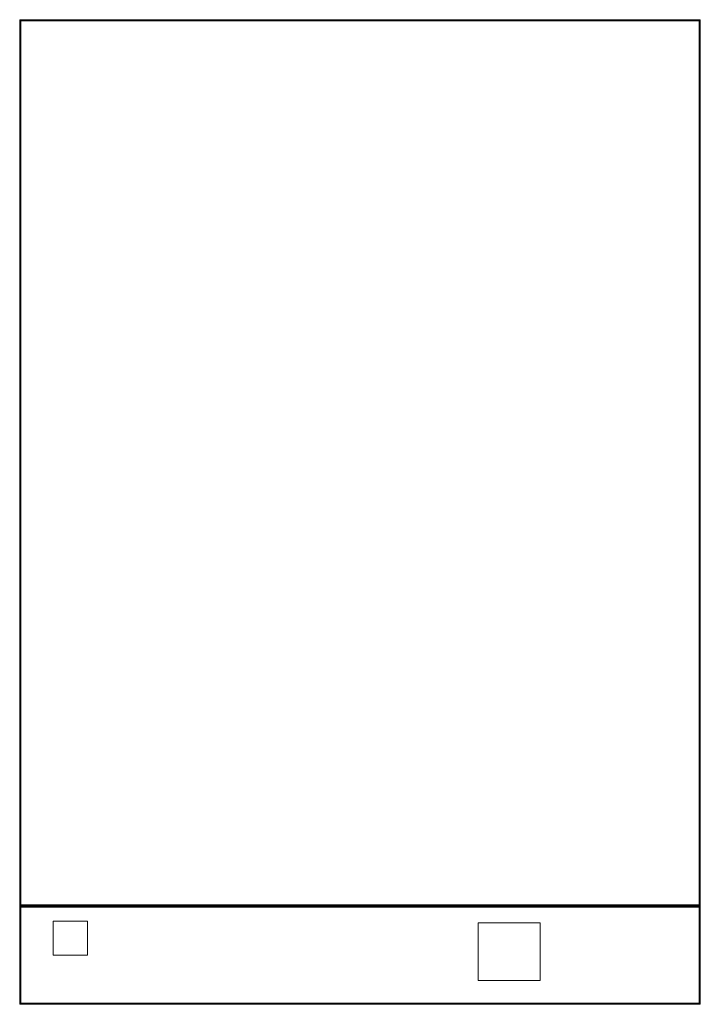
# Model space of a CAD drawing. Header units: millimetres. Extents: x 0 to 2521, y -552 to 867.
# Tile 2 of 4: x 658 to 1256, y 2 to 867. Entities that reach past the tile are written whole.
import ezdxf

# ---------------------------------------------------------------- set-up
doc = ezdxf.new("R2010")
doc.units = ezdxf.units.MM
doc.layers.add('DF480101_dwg', color=8, linetype='Continuous', lineweight=9)

# ---------------------------------------------------------------- blocks, each defined once
blk = doc.blocks.new('DF480101_dwg-300031-Północ')
at = {"color": 18, "lineweight": 9}
for p, q in [((-598.01, 866.48), (-597.97, 866.84)), ((-597.97, 866.84), (-598.01, 866.48)), ((-598.01, 866.48), (-597.97, 866.48)), ((-597.85, 867.12), (-597.97, 866.84)), ((-597.97, 866.84), (-597.85, 867.12)), ((-597.93, 866.83), (-597.97, 866.84)), ((-597.93, 866.84), (-597.97, 866.48)), ((-597.93, 866.84), (-597.97, 866.84)), ((-597.93, 866.83), (-597.97, 866.48)), ((-597.85, 866.48), (-597.97, 866.48)), ((-597.97, 866.48), (-597.97, 161.69)), ((-597.81, 867.12), (-597.93, 866.84)), ((-597.81, 867.1), (-597.93, 866.83)), ((-597.81, 866.84), (-597.93, 866.84)), ((-597.81, 866.79), (-597.93, 866.83)), ((-597.65, 867.32), (-597.85, 867.12)), ((-597.85, 867.12), (-597.65, 867.32)), ((-597.81, 867.1), (-597.85, 867.12)), ((-597.81, 867.12), (-597.85, 867.12)), ((-597.81, 866.84), (-597.85, 866.48)), ((-597.81, 866.79), (-597.85, 866.48)), ((-597.65, 866.48), (-597.85, 866.48)), ((-597.85, 866.48), (-597.85, 161.69)), ((-597.62, 867.32), (-597.81, 867.12)), ((-597.62, 867.29), (-597.81, 867.1)), ((-597.71, 867.12), (-597.81, 866.84)), ((-597.71, 867.12), (-597.81, 867.12)), ((-597.71, 867.02), (-597.81, 867.1)), ((-597.71, 867.02), (-597.81, 866.79)), ((-597.62, 866.84), (-597.81, 866.84)), ((-597.62, 866.71), (-597.81, 866.79)), ((-597.54, 867.32), (-597.71, 867.12)), ((-597.54, 867.19), (-597.71, 867.02)), ((-597.54, 867.12), (-597.71, 867.12)), ((-597.54, 866.89), (-597.71, 867.02)), ((-597.37, 867.44), (-597.65, 867.32)), ((-597.65, 867.32), (-597.37, 867.44)), ((-597.62, 867.29), (-597.65, 867.32)), ((-597.62, 867.32), (-597.65, 867.32)), ((-597.62, 866.84), (-597.65, 866.48)), ((-597.62, 866.71), (-597.65, 866.48)), ((-597.37, 866.48), (-597.65, 866.48)), ((-597.65, 866.48), (-597.65, 161.69)), ((-597.62, 867.32), (-597.35, 867.44)), ((-597.37, 867.44), (-597.62, 867.32)), ((-597.35, 867.4), (-597.62, 867.29)), ((-597.54, 867.32), (-597.62, 867.32)), ((-597.54, 867.19), (-597.62, 867.29)), ((-597.54, 867.12), (-597.62, 866.84)), ((-597.54, 866.89), (-597.62, 866.71)), ((-597.35, 866.84), (-597.62, 866.84)), ((-597.62, 866.71), (-597.35, 866.61)), ((-597.37, 866.48), (-597.62, 866.71)), ((-597.54, 867.32), (-597.31, 867.44)), ((-597.35, 867.44), (-597.54, 867.32)), ((-597.42, 867.32), (-597.54, 867.12)), ((-597.42, 867.32), (-597.54, 867.32)), ((-597.31, 867.29), (-597.54, 867.19)), ((-597.42, 867.02), (-597.54, 867.19)), ((-597.31, 867.12), (-597.54, 867.12)), ((-597.42, 867.02), (-597.54, 866.89)), ((-597.54, 866.89), (-597.31, 866.71)), ((-597.35, 866.61), (-597.54, 866.89)), ((-597.42, 867.32), (-597.24, 867.44)), ((-597.31, 867.44), (-597.42, 867.32)), ((-597.24, 867.32), (-597.42, 867.32)), ((-597.24, 867.1), (-597.42, 867.02)), ((-597.42, 867.02), (-597.24, 866.79)), ((-597.31, 866.71), (-597.42, 867.02)), ((-597.01, 867.48), (-597.37, 867.44)), ((-597.01, 867.48), (-597.37, 867.44)), ((-597.35, 867.4), (-597.37, 867.44)), ((-597.35, 866.84), (-597.37, 866.48)), ((-597.01, 866.48), (-597.37, 866.48)), ((-597.37, 866.48), (-597.37, 161.69)), ((-597.01, 867.44), (-597.35, 867.4)), ((-597.31, 867.29), (-597.35, 867.4)), ((-597.31, 867.12), (-597.35, 866.84)), ((-597.01, 866.84), (-597.35, 866.84)), ((-597.01, 867.32), (-597.31, 867.29)), ((-597.24, 867.32), (-597.31, 867.12)), ((-597.24, 867.1), (-597.31, 867.29)), ((-597.01, 867.12), (-597.31, 867.12)), ((-597.24, 867.32), (-597.14, 867.44)), ((-597.24, 867.44), (-597.24, 867.32)), ((-597.01, 867.32), (-597.24, 867.32)), ((-597.01, 867.12), (-597.24, 867.1)), ((-597.24, 867.1), (-597.14, 866.83)), ((-597.24, 866.79), (-597.24, 867.1)), ((-597.01, 867.32), (-597.14, 867.44)), ((-597.01, 867.12), (-597.14, 866.83)), ((-597.01, 867.48), (-597.01, 867.44)), ((-1.01, 867.44), (-597.01, 867.44)), ((-597.01, 867.44), (-597.01, 867.32)), ((-597.01, 867.32), (-597.01, 867.12)), ((-1.01, 867.32), (-597.01, 867.32)), ((-597.01, 867.12), (-597.01, 866.84)), ((-1.01, 867.12), (-597.01, 867.12)), ((-597.01, 866.84), (-597.01, 866.48)), ((-1.01, 866.84), (-597.01, 866.84)), ((-597.01, 866.48), (-1.01, 866.48)), ((-597.01, 161.69), (-597.01, 866.48)), ((-0.65, 867.44), (-1.01, 867.48)), ((-1.01, 867.48), (-0.65, 867.44)), ((-1.01, 867.48), (-1.01, 867.44)), ((-1.01, 867.32), (-1.01, 867.44)), ((-0.66, 867.4), (-1.01, 867.44)), ((-0.65, 867.4), (-1.01, 867.44)), ((-1.01, 867.12), (-1.01, 867.32)), ((-0.7, 867.29), (-1.01, 867.32)), ((-0.65, 867.29), (-1.01, 867.32)), ((-1.01, 866.84), (-1.01, 867.12)), ((-0.78, 867.1), (-1.01, 867.12)), ((-0.65, 867.1), (-1.01, 867.12)), ((-1.01, 866.84), (-0.78, 867.1)), ((-1.01, 866.48), (-1.01, 866.84)), ((-0.65, 866.83), (-1.01, 866.84)), ((-0.65, 866.48), (-1.01, 866.48)), ((-1.01, 866.48), (-1.01, 161.69)), ((-0.78, 867.1), (-0.88, 866.83)), ((-0.88, 866.83), (-0.6, 867.02)), ((-0.78, 867.1), (-0.7, 867.29)), ((-0.6, 867.02), (-0.78, 867.1)), ((-0.6, 867.02), (-0.78, 866.79)), ((-0.78, 866.79), (-0.47, 866.89)), ((-0.7, 867.29), (-0.66, 867.4)), ((-0.47, 867.19), (-0.7, 867.29)), ((-0.47, 866.89), (-0.7, 866.71)), ((-0.7, 866.71), (-0.39, 866.71)), ((-0.66, 867.4), (-0.65, 867.44)), ((-0.39, 867.29), (-0.66, 867.4)), ((-0.39, 866.71), (-0.66, 866.61)), ((-0.37, 866.48), (-0.66, 866.61)), ((-0.37, 867.32), (-0.65, 867.44)), ((-0.65, 867.44), (-0.37, 867.32)), ((-0.65, 867.4), (-0.65, 867.44)), ((-0.65, 867.29), (-0.65, 867.4)), ((-0.37, 867.29), (-0.65, 867.4)), ((-0.65, 867.1), (-0.65, 867.29)), ((-0.37, 867.19), (-0.65, 867.29)), ((-0.65, 866.83), (-0.65, 867.1)), ((-0.37, 867.02), (-0.65, 867.1)), ((-0.65, 866.48), (-0.65, 866.83)), ((-0.37, 866.79), (-0.65, 866.83)), ((-0.65, 161.69), (-0.65, 866.48)), ((-0.37, 866.48), (-0.65, 866.48)), ((-0.6, 867.02), (-0.47, 867.19)), ((-0.47, 866.89), (-0.6, 867.02)), ((-0.47, 867.19), (-0.39, 867.29)), ((-0.3, 867.02), (-0.47, 867.19)), ((-0.47, 866.89), (-0.3, 867.02)), ((-0.39, 866.71), (-0.47, 866.89)), ((-0.39, 867.29), (-0.37, 867.32)), ((-0.2, 867.1), (-0.39, 867.29)), ((-0.39, 866.71), (-0.2, 866.79)), ((-0.37, 866.48), (-0.39, 866.71)), ((-0.17, 867.12), (-0.37, 867.32)), ((-0.37, 867.32), (-0.17, 867.12)), ((-0.37, 867.29), (-0.37, 867.32)), ((-0.37, 867.19), (-0.37, 867.29)), ((-0.17, 867.1), (-0.37, 867.29)), ((-0.37, 867.02), (-0.37, 867.19)), ((-0.17, 867.02), (-0.37, 867.19)), ((-0.37, 866.79), (-0.37, 867.02)), ((-0.17, 866.89), (-0.37, 867.02)), ((-0.37, 866.48), (-0.37, 866.79)), ((-0.17, 866.71), (-0.37, 866.79)), ((-0.37, 161.69), (-0.37, 866.48)), ((-0.17, 866.48), (-0.37, 866.48)), ((-0.3, 867.02), (-0.2, 867.1)), ((-0.2, 866.79), (-0.3, 867.02)), ((-0.2, 867.1), (-0.17, 867.12)), ((-0.09, 866.83), (-0.2, 867.1)), ((-0.2, 866.79), (-0.09, 866.83)), ((-0.17, 866.48), (-0.2, 866.79)), ((-0.05, 866.84), (-0.17, 867.12)), ((-0.17, 867.12), (-0.05, 866.84)), ((-0.17, 867.1), (-0.17, 867.12)), ((-0.17, 867.02), (-0.17, 867.1)), ((-0.17, 867.1), (-0.05, 866.83)), ((-0.05, 866.84), (-0.17, 867.1)), ((-0.17, 866.89), (-0.17, 867.02)), ((-0.17, 867.02), (-0.05, 866.79)), ((-0.05, 866.83), (-0.17, 867.02)), ((-0.17, 866.71), (-0.17, 866.89)), ((-0.17, 866.89), (-0.05, 866.71)), ((-0.05, 866.79), (-0.17, 866.89)), ((-0.17, 866.48), (-0.17, 866.71)), ((-0.17, 866.71), (-0.05, 866.61)), ((-0.05, 866.71), (-0.17, 866.71)), ((-0.17, 866.48), (-0.05, 866.61)), ((-0.17, 161.69), (-0.17, 866.48)), ((-0.05, 866.48), (-0.17, 866.48)), ((-0.09, 866.83), (-0.05, 866.84)), ((-0.05, 866.48), (-0.09, 866.83)), ((-0.05, 866.84), (-0.01, 866.48)), ((-0.01, 866.48), (-0.05, 866.84)), ((-0.05, 161.69), (-0.05, 866.48)), ((-0.01, 866.48), (-0.05, 866.48)), ((-597.97, 161.69), (-597.97, 89.65)), ((-597.85, 161.69), (-597.85, 89.65)), ((-597.65, 161.69), (-597.65, 89.65)), ((-597.37, 161.69), (-597.37, 89.65)), ((-597.01, 89.65), (-597.01, 161.69)), ((-1.01, 161.69), (-1.01, 123.09)), ((-0.65, 123.09), (-0.65, 161.69)), ((-0.37, 161.33), (-0.41, 123.49)), ((-0.37, 123.09), (-0.37, 161.69)), ((-0.05, 161.65), (-0.21, 123.29)), ((-0.17, 161.53), (-0.21, 123.29)), ((-0.17, 123.09), (-0.17, 161.69)), ((-0.17, 161.53), (-0.05, 161.65)), ((-0.05, 123.09), (-0.05, 161.69)), ((-0.05, 161.65), (-0.01, 123.09)), ((-0.01, 123.09), (-0.01, 161.69)), ((-0.01, 161.69), (-0.01, 123.09)), ((-0.31, 139.1), (-0.41, 123.49)), ((-0.54, 133.46), (-0.61, 123.69)), ((-1.01, 123.09), (-1.01, 89.65)), ((-0.65, 89.65), (-0.65, 123.09)), ((-0.41, 122.92), (-0.61, 123.05)), ((-0.61, 122.84), (-0.41, 122.92)), ((-0.41, 122.78), (-0.61, 122.84)), ((-0.61, 122.63), (-0.41, 122.78)), ((-0.21, 123.29), (-0.41, 123.49)), ((-0.41, 122.78), (-0.21, 122.93)), ((-0.37, 89.65), (-0.37, 123.09)), ((-0.01, 123.09), (-0.21, 123.29)), ((-0.01, 123.09), (-0.21, 122.97)), ((-0.17, 89.65), (-0.17, 123.09)), ((-0.05, 89.65), (-0.05, 123.09)), ((-0.01, 89.65), (-0.01, 123.09)), ((-0.01, 123.09), (-0.01, 88.65)), ((-0.01, 123.09), (-0.01, 89.65)), ((-0.01, 123.09), (-0.01, 89.29)), ((-597.97, 89.65), (-598.01, 89.65)), ((-598.01, 89.65), (-597.97, 89.29)), ((-598.01, 89.65), (-597.99, 89.29)), ((-598.01, 89.65), (-597.99, 89.29)), ((-598.01, 89.29), (-598.01, 89.01)), ((-598.01, 89.01), (-597.85, 89.01)), ((-598.01, 89.01), (-598.01, 88.81)), ((-597.85, 88.49), (-598.01, 88.81)), ((-598.01, 88.81), (-597.99, 88.65)), ((-598.01, 88.65), (-598.01, 88.81)), ((-598.01, 88.65), (-597.81, 88.8)), ((-598.01, 88.65), (-597.99, 88.65)), ((-597.85, 89.01), (-597.99, 89.29)), ((-597.97, 89.65), (-597.85, 89.65)), ((-597.93, 89.3), (-597.97, 89.65)), ((-597.93, 89.3), (-597.97, 89.29)), ((-597.97, 89.29), (-597.85, 89.01)), ((-597.85, 89.01), (-597.97, 89.29)), ((-597.85, 88.49), (-597.97, 88.61)), ((-597.97, 88.61), (-597.97, 3.17)), ((-597.81, 89.34), (-597.93, 89.3)), ((-597.81, 89.03), (-597.93, 89.3)), ((-597.85, 89.65), (-597.65, 89.65)), ((-597.81, 89.34), (-597.85, 89.65)), ((-597.81, 89.03), (-597.85, 89.01)), ((-597.65, 88.81), (-597.85, 89.01)), ((-597.85, 89.01), (-597.65, 88.81)), ((-597.65, 88.29), (-597.85, 88.49)), ((-597.85, 88.49), (-597.85, 3.17)), ((-597.62, 89.42), (-597.81, 89.34)), ((-597.71, 89.11), (-597.81, 89.34)), ((-597.71, 89.11), (-597.81, 89.03)), ((-597.62, 88.84), (-597.81, 89.03)), ((-597.61, 88.95), (-597.81, 88.8)), ((-597.54, 89.24), (-597.71, 89.11)), ((-597.54, 88.94), (-597.71, 89.11)), ((-597.65, 89.65), (-597.37, 89.65)), ((-597.62, 89.42), (-597.65, 89.65)), ((-597.62, 88.84), (-597.65, 88.81)), ((-597.65, 88.81), (-597.37, 88.69)), ((-597.37, 88.69), (-597.65, 88.81)), ((-597.65, 88.81), (-597.49, 88.49)), ((-597.65, 88.57), (-597.49, 88.34)), ((-597.61, 88.25), (-597.65, 88.57)), ((-597.65, 88.29), (-597.65, 3.17)), ((-597.49, 88.29), (-597.65, 88.29)), ((-597.37, 89.65), (-597.62, 89.42)), ((-597.62, 89.42), (-597.35, 89.52)), ((-597.54, 89.24), (-597.62, 89.42)), ((-597.54, 88.94), (-597.62, 88.84)), ((-597.35, 88.72), (-597.62, 88.84)), ((-597.41, 89.11), (-597.61, 88.95)), ((-597.35, 89.52), (-597.54, 89.24)), ((-597.54, 89.24), (-597.31, 89.42)), ((-597.42, 89.11), (-597.54, 89.24)), ((-597.42, 89.11), (-597.54, 88.94)), ((-597.31, 88.84), (-597.54, 88.94)), ((-597.35, 88.65), (-597.49, 88.49)), ((-597.33, 88.61), (-597.49, 88.49)), ((-597.49, 88.49), (-597.49, 88.29)), ((-0.53, 88.49), (-597.49, 88.49)), ((-597.49, 88.29), (-597.33, 88.01)), ((-0.53, 88.29), (-597.49, 88.29)), ((-597.31, 89.42), (-597.42, 89.11)), ((-597.42, 89.11), (-597.24, 89.34)), ((-597.24, 89.03), (-597.42, 89.11)), ((-597.21, 89.26), (-597.41, 89.11)), ((-597.01, 89.65), (-597.37, 89.65)), ((-597.35, 88.72), (-597.37, 88.69)), ((-597.01, 88.65), (-597.37, 88.69)), ((-597.01, 88.65), (-597.37, 88.69)), ((-597.01, 87.65), (-597.37, 88.01)), ((-597.37, 88.01), (-597.37, 3.17)), ((-597.31, 88.84), (-597.35, 88.72)), ((-597.01, 88.69), (-597.35, 88.72)), ((-597.33, 88.81), (-597.25, 88.52)), ((-597.01, 87.65), (-597.33, 88.01)), ((-0.69, 88.01), (-597.33, 88.01)), ((-597.24, 89.03), (-597.31, 88.84)), ((-597.01, 88.81), (-597.31, 88.84)), ((-597.25, 88.52), (-597.17, 88.94)), ((-597.24, 89.34), (-597.24, 89.03)), ((-597.24, 89.03), (-597.14, 89.3)), ((-597.01, 89.01), (-597.24, 89.03)), ((-597.01, 89.41), (-597.21, 89.26)), ((-597.17, 88.94), (-597.13, 88.61)), ((-597.01, 89.01), (-597.14, 89.3)), ((-597.01, 89.06), (-597.13, 88.61)), ((-597.01, 89.65), (-597.01, 89.29)), ((-1.01, 89.65), (-597.01, 89.65)), ((-597.01, 89.29), (-597.01, 89.01)), ((-1.01, 89.29), (-597.01, 89.29)), ((-597.01, 89.01), (-597.01, 88.81)), ((-1.01, 89.01), (-597.01, 89.01)), ((-1.01, 88.81), (-597.01, 88.81)), ((-597.01, 88.81), (-597.01, 88.69)), ((-597.01, 88.69), (-597.01, 88.65)), ((-1.01, 88.69), (-597.01, 88.69)), ((-597.01, 87.65), (-1.01, 87.65)), ((-597.01, 3.17), (-597.01, 87.65)), ((-1.01, 89.65), (-0.65, 89.65)), ((-1.01, 89.65), (-0.94, 89.29)), ((-0.81, 89.26), (-1.01, 89.41)), ((-1.01, 89.01), (-1.01, 89.29)), ((-1.01, 89.29), (-0.78, 89.03)), ((-0.78, 89.03), (-1.01, 89.01)), ((-1.01, 88.81), (-1.01, 89.01)), ((-0.7, 88.84), (-1.01, 88.81)), ((-1.01, 88.69), (-1.01, 88.81)), ((-0.66, 88.72), (-1.01, 88.69)), ((-1.01, 88.65), (-1.01, 88.69)), ((-0.65, 88.69), (-1.01, 88.65)), ((-1.01, 88.65), (-0.65, 88.69)), ((-1.01, 87.65), (-0.69, 88.01)), ((-1.01, 87.65), (-0.65, 88.01)), ((-1.01, 87.65), (-1.01, 3.17)), ((-0.78, 89.03), (-0.88, 89.3)), ((-0.88, 89.3), (-0.6, 89.11)), ((-0.61, 89.11), (-0.81, 89.26)), ((-0.6, 89.11), (-0.78, 89.34)), ((-0.78, 89.34), (-0.47, 89.24)), ((-0.6, 89.11), (-0.78, 89.03)), ((-0.78, 89.03), (-0.7, 88.84)), ((-0.47, 89.24), (-0.7, 89.42)), ((-0.7, 89.42), (-0.39, 89.42)), ((-0.47, 88.94), (-0.7, 88.84)), ((-0.7, 88.84), (-0.66, 88.72)), ((-0.53, 88.49), (-0.69, 88.61)), ((-0.69, 88.01), (-0.53, 88.29)), ((-0.67, 88.65), (-0.37, 88.81)), ((-0.53, 88.29), (-0.67, 88.01)), ((-0.37, 89.65), (-0.66, 89.52)), ((-0.39, 89.42), (-0.66, 89.52)), ((-0.39, 88.84), (-0.66, 88.72)), ((-0.66, 88.72), (-0.65, 88.69)), ((-0.65, 89.65), (-0.37, 89.65)), ((-0.37, 88.81), (-0.65, 88.69)), ((-0.65, 88.69), (-0.37, 88.81)), ((-0.65, 3.17), (-0.65, 88.01)), ((-0.41, 88.95), (-0.61, 89.11)), ((-0.61, 89.11), (-0.41, 88.81)), ((-0.61, 88.89), (-0.41, 88.81)), ((-0.41, 88.67), (-0.61, 88.89)), ((-0.47, 89.24), (-0.6, 89.11)), ((-0.6, 89.11), (-0.47, 88.94)), ((-0.53, 88.49), (-0.37, 88.81)), ((-0.53, 88.29), (-0.53, 88.49)), ((-0.37, 88.29), (-0.53, 88.29)), ((-0.39, 89.42), (-0.47, 89.24)), ((-0.47, 89.24), (-0.3, 89.11)), ((-0.3, 89.11), (-0.47, 88.94)), ((-0.47, 88.94), (-0.39, 88.84)), ((-0.21, 88.8), (-0.41, 88.95)), ((-0.37, 89.65), (-0.39, 89.42)), ((-0.39, 89.42), (-0.2, 89.34)), ((-0.2, 89.03), (-0.39, 88.84)), ((-0.39, 88.84), (-0.37, 88.81)), ((-0.37, 89.65), (-0.17, 89.65)), ((-0.17, 89.01), (-0.37, 88.81)), ((-0.37, 88.81), (-0.17, 89.01)), ((-0.17, 88.49), (-0.37, 88.29)), ((-0.37, 3.17), (-0.37, 88.29)), ((-0.2, 89.34), (-0.3, 89.11)), ((-0.3, 89.11), (-0.2, 89.03)), ((-0.01, 88.65), (-0.21, 88.8)), ((-0.17, 89.65), (-0.2, 89.34)), ((-0.2, 89.34), (-0.09, 89.3)), ((-0.09, 89.3), (-0.2, 89.03)), ((-0.2, 89.03), (-0.17, 89.01)), ((-0.17, 89.65), (-0.05, 89.65)), ((-0.05, 89.29), (-0.17, 89.01)), ((-0.17, 89.01), (-0.05, 89.29)), ((-0.17, 89.01), (-0.01, 89.01)), ((-0.01, 88.81), (-0.17, 88.49)), ((-0.17, 88.49), (-0.03, 88.65)), ((-0.05, 88.61), (-0.17, 88.49)), ((-0.17, 3.17), (-0.17, 88.49)), ((-0.05, 89.65), (-0.09, 89.3)), ((-0.09, 89.3), (-0.05, 89.29)), ((-0.05, 89.29), (-0.01, 89.65)), ((-0.01, 89.65), (-0.05, 89.65)), ((-0.05, 3.17), (-0.05, 88.61)), ((-0.01, 89.65), (-0.03, 89.29)), ((-0.01, 89.01), (-0.03, 89.29)), ((-0.03, 89.29), (-0.01, 89.01)), ((-0.01, 88.65), (-0.03, 88.65)), ((-0.01, 88.65), (-0.03, 88.65)), ((-0.01, 88.81), (-0.01, 89.01)), ((-0.01, 88.69), (-0.01, 88.81)), ((-568.56, 75.37), (-538.56, 75.37)), ((-568.56, 45.37), (-568.56, 75.37)), ((-538.56, 75.37), (-538.56, 45.37)), ((-195.31, 73.65), (-140.81, 73.65)), ((-195.31, 23.2), (-195.31, 73.65)), ((-140.81, 73.65), (-140.81, 23.2)), ((-538.56, 45.37), (-568.56, 45.37)), ((-140.81, 23.2), (-195.31, 23.2)), ((-597.97, 3.17), (-598.01, 3.17)), ((-598.01, 3.17), (-597.97, 2.81)), ((-597.97, 2.81), (-598.01, 3.17)), ((-598.01, 3.17), (-597.97, 3.17)), ((-597.97, 3.17), (-597.85, 3.17)), ((-597.93, 2.82), (-597.97, 3.17)), ((-597.93, 2.81), (-597.97, 3.17)), ((-597.97, 3.17), (-597.97, 2.81)), ((-597.93, 2.82), (-597.97, 2.81)), ((-597.85, 2.53), (-597.97, 2.81)), ((-597.97, 2.81), (-597.85, 2.53)), ((-597.93, 2.81), (-597.97, 2.81)), ((-597.85, 3.17), (-597.93, 2.81)), ((-597.81, 2.87), (-597.93, 2.82)), ((-597.81, 2.55), (-597.93, 2.82)), ((-597.81, 2.81), (-597.93, 2.81)), ((-597.81, 2.53), (-597.93, 2.81)), ((-597.85, 3.17), (-597.65, 3.17)), ((-597.81, 2.87), (-597.85, 3.17)), ((-597.81, 2.81), (-597.85, 3.17)), ((-597.81, 2.55), (-597.85, 2.53)), ((-597.65, 2.33), (-597.85, 2.53)), ((-597.85, 2.53), (-597.65, 2.33)), ((-597.81, 2.53), (-597.85, 2.53)), ((-597.62, 2.94), (-597.81, 2.87)), ((-597.71, 2.63), (-597.81, 2.87)), ((-597.62, 2.81), (-597.81, 2.81)), ((-597.71, 2.53), (-597.81, 2.81)), ((-597.71, 2.63), (-597.81, 2.55)), ((-597.62, 2.36), (-597.81, 2.55)), ((-597.71, 2.53), (-597.81, 2.53)), ((-597.62, 2.33), (-597.81, 2.53)), ((-597.54, 2.76), (-597.71, 2.63)), ((-597.54, 2.46), (-597.71, 2.63)), ((-597.55, 2.53), (-597.71, 2.53)), ((-597.55, 2.33), (-597.71, 2.53)), ((-597.65, 3.17), (-597.37, 3.17)), ((-597.62, 2.94), (-597.65, 3.17)), ((-597.62, 2.81), (-597.65, 3.17)), ((-597.62, 2.36), (-597.65, 2.33)), ((-597.37, 2.21), (-597.65, 2.33)), ((-597.65, 2.33), (-597.37, 2.21)), ((-597.62, 2.33), (-597.65, 2.33)), ((-597.37, 3.17), (-597.62, 2.94)), ((-597.62, 2.94), (-597.35, 3.04)), ((-597.54, 2.76), (-597.62, 2.94)), ((-597.35, 2.81), (-597.62, 2.81)), ((-597.55, 2.53), (-597.62, 2.81)), ((-597.54, 2.46), (-597.62, 2.36)), ((-597.35, 2.25), (-597.62, 2.36)), ((-597.55, 2.33), (-597.62, 2.33)), ((-597.62, 2.33), (-597.35, 2.21)), ((-597.37, 2.21), (-597.62, 2.33)), ((-597.31, 2.53), (-597.55, 2.53)), ((-597.42, 2.33), (-597.55, 2.53)), ((-597.42, 2.33), (-597.55, 2.33)), ((-597.55, 2.33), (-597.31, 2.21)), ((-597.35, 2.21), (-597.55, 2.33)), ((-597.35, 3.04), (-597.54, 2.76)), ((-597.54, 2.76), (-597.31, 2.94)), ((-597.42, 2.63), (-597.54, 2.76)), ((-597.42, 2.63), (-597.54, 2.46)), ((-597.31, 2.36), (-597.54, 2.46)), ((-597.31, 2.94), (-597.42, 2.63)), ((-597.42, 2.63), (-597.24, 2.87)), ((-597.24, 2.55), (-597.42, 2.63)), ((-597.24, 2.33), (-597.42, 2.33)), ((-597.42, 2.33), (-597.24, 2.21)), ((-597.31, 2.21), (-597.42, 2.33)), ((-597.01, 3.17), (-597.37, 3.17)), ((-597.35, 2.81), (-597.37, 3.17)), ((-597.35, 2.25), (-597.37, 2.21)), ((-597.01, 2.17), (-597.37, 2.21)), ((-597.01, 2.17), (-597.37, 2.21)), ((-597.01, 3.17), (-597.35, 2.81)), ((-597.01, 2.81), (-597.35, 2.81)), ((-597.31, 2.53), (-597.35, 2.81)), ((-597.31, 2.36), (-597.35, 2.25)), ((-597.01, 2.21), (-597.35, 2.25)), ((-597.01, 2.81), (-597.31, 2.53)), ((-597.24, 2.55), (-597.31, 2.36)), ((-597.01, 2.53), (-597.31, 2.53)), ((-597.24, 2.33), (-597.31, 2.53)), ((-597.01, 2.33), (-597.31, 2.36)), ((-597.24, 2.87), (-597.24, 2.55)), ((-597.24, 2.55), (-597.14, 2.82)), ((-597.01, 2.53), (-597.24, 2.55)), ((-597.01, 2.33), (-597.24, 2.33)), ((-597.24, 2.33), (-597.14, 2.21)), ((-597.24, 2.21), (-597.24, 2.33)), ((-597.01, 2.53), (-597.14, 2.82)), ((-597.01, 2.33), (-597.14, 2.21)), ((-597.01, 3.17), (-597.01, 2.81)), ((-1.01, 3.17), (-597.01, 3.17)), ((-1.01, 2.81), (-597.01, 2.81)), ((-597.01, 2.81), (-597.01, 2.53)), ((-597.01, 2.53), (-597.01, 2.33)), ((-1.01, 2.53), (-597.01, 2.53)), ((-1.01, 2.33), (-597.01, 2.33)), ((-597.01, 2.33), (-597.01, 2.21)), ((-597.01, 2.21), (-597.01, 2.17)), ((-1.01, 2.21), (-597.01, 2.21)), ((-1.01, 3.17), (-0.65, 3.17)), ((-1.01, 3.17), (-0.94, 2.82)), ((-0.65, 2.82), (-1.01, 2.81)), ((-1.01, 2.53), (-1.01, 2.81)), ((-1.01, 2.81), (-0.78, 2.55)), ((-0.78, 2.55), (-1.01, 2.53)), ((-0.65, 2.55), (-1.01, 2.53)), ((-1.01, 2.33), (-1.01, 2.53)), ((-0.7, 2.36), (-1.01, 2.33)), ((-0.65, 2.36), (-1.01, 2.33)), ((-1.01, 2.21), (-1.01, 2.33)), ((-0.66, 2.25), (-1.01, 2.21)), ((-0.65, 2.25), (-1.01, 2.21)), ((-1.01, 2.17), (-1.01, 2.21)), ((-0.65, 2.21), (-1.01, 2.17)), ((-1.01, 2.17), (-0.65, 2.21)), ((-0.78, 2.55), (-0.88, 2.82)), ((-0.88, 2.82), (-0.6, 2.63)), ((-0.6, 2.63), (-0.78, 2.87)), ((-0.78, 2.87), (-0.47, 2.76)), ((-0.6, 2.63), (-0.78, 2.55)), ((-0.78, 2.55), (-0.7, 2.36)), ((-0.47, 2.76), (-0.7, 2.94)), ((-0.7, 2.94), (-0.39, 2.94)), ((-0.47, 2.46), (-0.7, 2.36)), ((-0.7, 2.36), (-0.66, 2.25)), ((-0.37, 3.17), (-0.66, 3.04)), ((-0.39, 2.94), (-0.66, 3.04)), ((-0.39, 2.36), (-0.66, 2.25)), ((-0.66, 2.25), (-0.65, 2.21)), ((-0.65, 3.17), (-0.37, 3.17)), ((-0.65, 3.17), (-0.65, 2.82)), ((-0.37, 2.87), (-0.65, 2.82)), ((-0.65, 2.82), (-0.65, 2.55)), ((-0.37, 2.63), (-0.65, 2.55)), ((-0.65, 2.55), (-0.65, 2.36)), ((-0.37, 2.46), (-0.65, 2.36)), ((-0.65, 2.36), (-0.65, 2.25)), ((-0.37, 2.36), (-0.65, 2.25)), ((-0.37, 2.33), (-0.65, 2.21)), ((-0.65, 2.21), (-0.37, 2.33)), ((-0.65, 2.25), (-0.65, 2.21)), ((-0.47, 2.76), (-0.6, 2.63)), ((-0.6, 2.63), (-0.47, 2.46)), ((-0.39, 2.94), (-0.47, 2.76)), ((-0.47, 2.76), (-0.3, 2.63)), ((-0.3, 2.63), (-0.47, 2.46)), ((-0.47, 2.46), (-0.39, 2.36)), ((-0.37, 3.17), (-0.39, 2.94)), ((-0.39, 2.94), (-0.2, 2.87)), ((-0.2, 2.55), (-0.39, 2.36)), ((-0.39, 2.36), (-0.37, 2.33)), ((-0.37, 3.17), (-0.17, 3.17)), ((-0.37, 3.17), (-0.37, 2.87)), ((-0.17, 2.94), (-0.37, 2.87)), ((-0.37, 2.87), (-0.37, 2.63)), ((-0.17, 2.76), (-0.37, 2.63)), ((-0.37, 2.63), (-0.37, 2.46)), ((-0.17, 2.63), (-0.37, 2.46)), ((-0.17, 2.55), (-0.37, 2.36)), ((-0.17, 2.53), (-0.37, 2.33)), ((-0.37, 2.33), (-0.17, 2.53)), ((-0.37, 2.46), (-0.37, 2.36)), ((-0.37, 2.36), (-0.37, 2.33)), ((-0.2, 2.87), (-0.3, 2.63)), ((-0.3, 2.63), (-0.2, 2.55)), ((-0.17, 3.17), (-0.2, 2.87)), ((-0.2, 2.87), (-0.09, 2.82)), ((-0.09, 2.82), (-0.2, 2.55)), ((-0.2, 2.55), (-0.17, 2.53)), ((-0.17, 3.17), (-0.05, 3.17)), ((-0.17, 3.17), (-0.17, 2.94)), ((-0.17, 3.17), (-0.05, 3.04)), ((-0.17, 2.94), (-0.05, 3.04)), ((-0.17, 2.94), (-0.17, 2.76)), ((-0.17, 2.76), (-0.05, 2.94)), ((-0.05, 2.94), (-0.17, 2.94)), ((-0.17, 2.63), (-0.05, 2.87)), ((-0.05, 2.87), (-0.17, 2.76)), ((-0.17, 2.55), (-0.05, 2.82)), ((-0.05, 2.82), (-0.17, 2.63)), ((-0.05, 2.81), (-0.17, 2.53)), ((-0.17, 2.53), (-0.05, 2.81)), ((-0.05, 2.81), (-0.17, 2.55)), ((-0.17, 2.76), (-0.17, 2.63)), ((-0.17, 2.63), (-0.17, 2.55)), ((-0.17, 2.55), (-0.17, 2.53)), ((-0.05, 3.17), (-0.09, 2.82)), ((-0.09, 2.82), (-0.05, 2.81)), ((-0.05, 2.81), (-0.01, 3.17)), ((-0.01, 3.17), (-0.05, 3.17)), ((-0.01, 3.17), (-0.05, 3.17)), ((-0.01, 3.17), (-0.05, 2.82))]:
    blk.add_line(p, q, dxfattribs=at)

msp = doc.modelspace()

# ---------------------------------------------------------------- block references
at = {"layer": 'DF480101_dwg', "color": 18}
msp.add_blockref('DF480101_dwg-300031-Północ', (1255.81, 0), dxfattribs=at)

doc.saveas('drawing.dxf')
